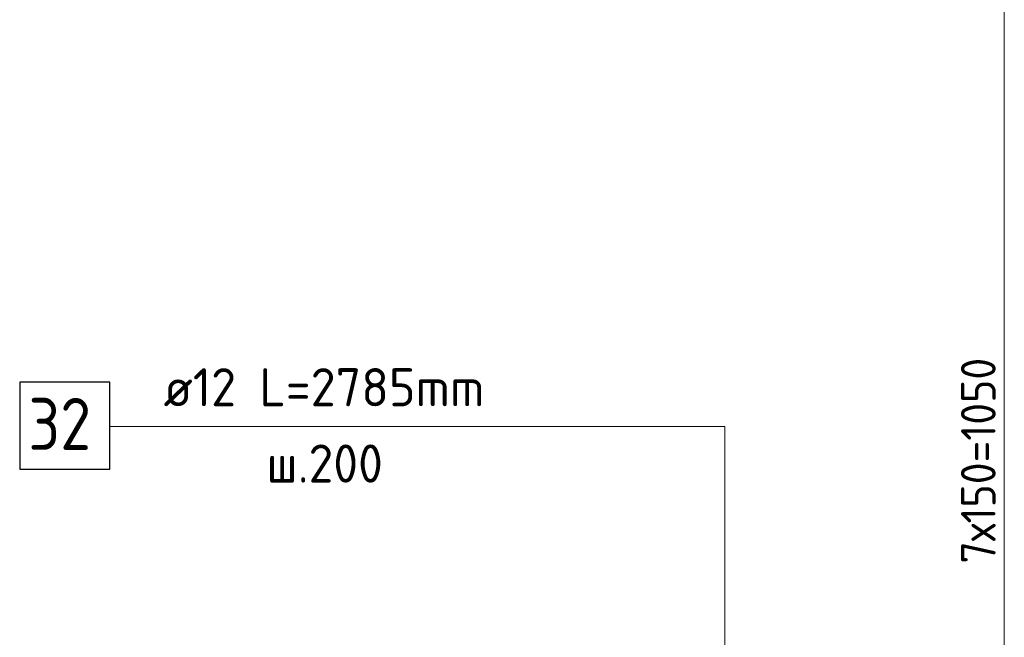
# Model space of a CAD drawing. Header units: millimetres. Extents: x 0 to 21000, y -5 to 14850.
# Tile 19 of 23: x 14608 to 17449, y 10528 to 12309. Entities that reach past the tile are written whole.
import ezdxf

# ---------------------------------------------------------------- set-up
doc = ezdxf.new("R2010")
doc.units = ezdxf.units.MM
doc.layers.add('Позиционная метка линия выноска', color=7, linetype='Continuous', lineweight=13)
doc.layers.add('Размерная линия_ общее', color=7, linetype='Continuous', lineweight=13)
doc.styles.add('ISOCPEUR', font='txt')

msp = doc.modelspace()

# ---------------------------------------------------------------- linework, layer by layer
at = {"color": 7, "linetype": 'Continuous', "lineweight": 25, "transparency": 33554687}
msp.add_lwpolyline([(14608.4, 11013.6), (14868.4, 11013.6), (14868.4, 11263.6), (14608.4, 11263.6), (14608.4, 11013.6)], dxfattribs=at)
at = {"layer": 'Позиционная метка линия выноска', "color": 7, "linetype": 'Continuous', "lineweight": 13, "transparency": 33554687}
msp.add_lwpolyline([(14867.8, 11135.8), (16642.8, 11135.8), (16642.8, 9675.9)], dxfattribs=at)
at = {"layer": 'Размерная линия_ общее', "color": 7, "linetype": 'Continuous', "lineweight": 13, "transparency": 33554687}
msp.add_lwpolyline([(17449.1, 9753.4), (17449.1, 10714.2), (17449.1, 10714.2), (17449.1, 12378.4)], dxfattribs=at)

# ---------------------------------------------------------------- texts
at = {"color": 7, "linetype": 'Continuous', "lineweight": 13, "transparency": 33554687, "attachment_point": 7, "style": 'ISOCPEUR'}
for s, insert, char_height, width in [('\\W0.96;ø12 L=2785mm ', (15023.4, 11194.4), 110, 1075.261), ('\\W0.87;32', (14633.4, 11068.6), 150, 275.406), ('\\W0.95;ш.200 ', (15320.4, 10974.4), 110, 481.065)]:
    msp.add_mtext(s, dxfattribs=dict(at, insert=insert, char_height=char_height, width=width))
at = {"layer": 'Размерная линия_ общее', "color": 7, "linetype": 'Continuous', "lineweight": 18, "transparency": 33554687, "insert": (17424.1, 10740.9), "char_height": 100, "width": 705.357, "attachment_point": 7, "rotation": 90, "style": 'ISOCPEUR'}
msp.add_mtext('\\W0.92;7х150=1050', dxfattribs=at)

doc.saveas('drawing.dxf')
